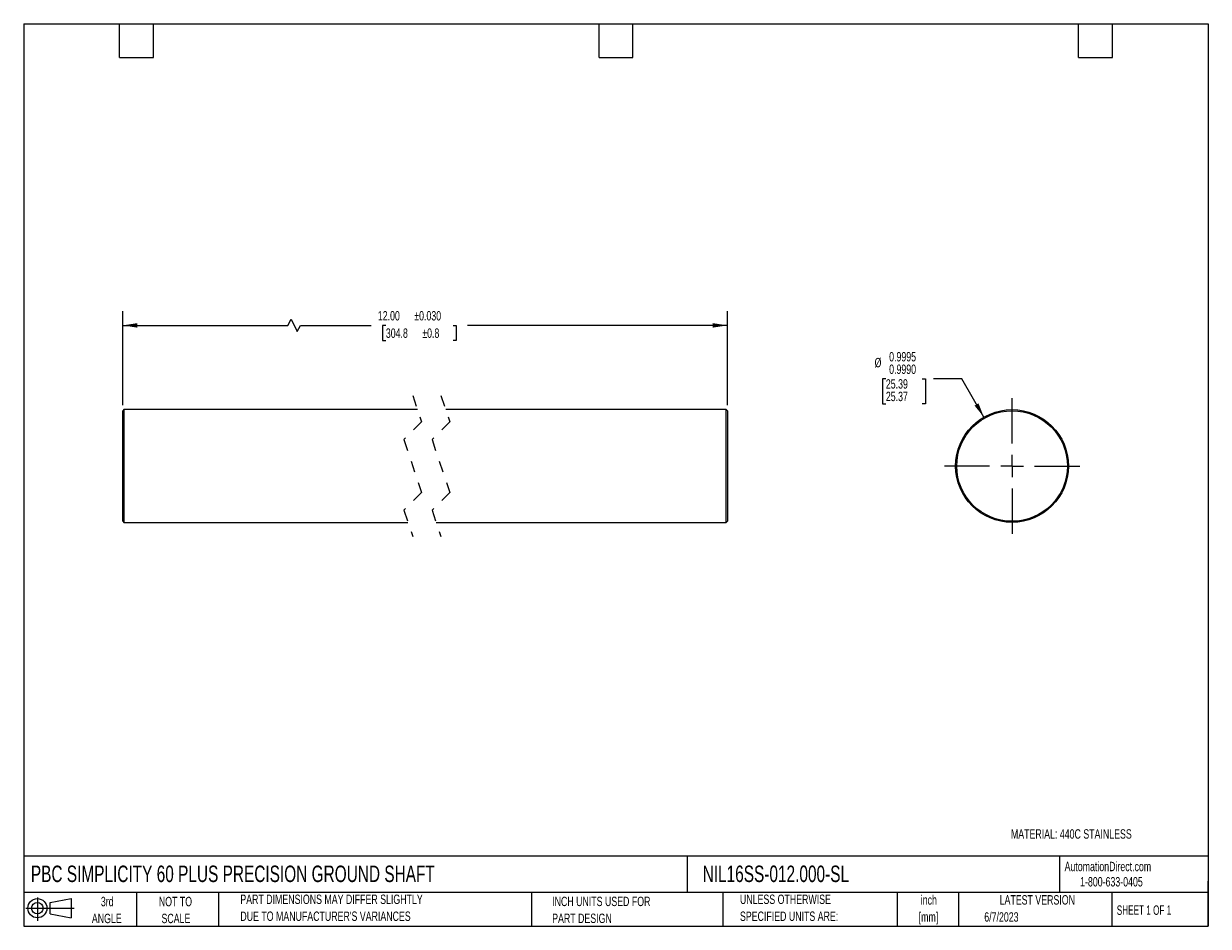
# Model space of a CAD drawing. Header units: inches. Extents: x 0.2 to 10.8, y 0.2 to 8.2.
import ezdxf

# ---------------------------------------------------------------- set-up
doc = ezdxf.new("R2010")
doc.units = ezdxf.units.IN
doc.header["$MEASUREMENT"] = 0
doc.linetypes.add('CENTERX2', pattern=[0.8, 0.5, -0.1, 0.1, -0.1])
doc.linetypes.add('HIDDEN', pattern=[0.075, 0.05, -0.025])
doc.layers.add('CENTER', color=40, linetype='CENTERX2')
doc.layers.add('SLD-DEFPOINTS', color=7, linetype='Continuous')
doc.layers.add('DIMENSIONS', color=140, linetype='Continuous', lineweight=25)
doc.layers.add('TEXT', color=140, linetype='Continuous', lineweight=25)
doc.styles.add('SLDTEXTSTYLE0', font='TXT', dxfattribs={"width": 0.7})
doc.styles.add('SLDTEXTSTYLE1', font='TXT', dxfattribs={"width": 0.65})
doc.dimstyles.new('SLDDIMSTYLE0', dxfattribs={"dimtxt": 0.084961, "dimasz": 0.13, "dimexe": 0, "dimexo": 0.0625, "dimgap": 0.02124, "dimtad": 0, "dimtih": 1, "dimtoh": 1, "dimrnd": 1e-09, "dimzin": 4, "dimdsep": 46, "dimtxsty": 'SLDTEXTSTYLE0', "dimsah": 1, "dimcen": 0.09, "dimadec": 0, "dimazin": 1, "dimtol": 1, "dimtp": 0.03, "dimtm": 0.03, "dimtfac": 1, "dimtdec": 3, "dimtofl": 0, "dimtmove": 0, "dimatfit": 3, "dimfxl": 0, "dimfrac": 2, "dimtolj": 1, "dimarcsym": 0})
doc.dimstyles.new('SLDDIMSTYLE1', dxfattribs={"dimtxt": 0.084961, "dimasz": 0.13, "dimexe": 0, "dimexo": 0.0625, "dimgap": 0.02124, "dimtad": 0, "dimtih": 1, "dimtoh": 1, "dimdec": 3, "dimrnd": 1e-09, "dimzin": 4, "dimdsep": 46, "dimtxsty": 'SLDTEXTSTYLE0', "dimsah": 1, "dimcen": 0, "dimadec": 0, "dimazin": 1, "dimlim": 1, "dimtp": -0.0005, "dimtm": 0.001, "dimtfac": 1, "dimtdec": 4, "dimtofl": 0, "dimtmove": 0, "dimatfit": 3, "dimfxl": 0, "dimfrac": 2, "dimtolj": 1, "dimtzin": 12, "dimarcsym": 0})

# ---------------------------------------------------------------- blocks, each defined once
blk = doc.blocks.new('Block11')
at = {"color": 7, "linetype": 'Continuous', "lineweight": 18}
for p, q in [((0, 0.113), (0.428, 0.113)), ((0.102, 0.209), (0.102, 0)), ((0.216, 0.164), (0.401, 0.198)), ((0.216, 0.063), (0.216, 0.164)), ((0.401, 0.198), (0.401, 0.029)), ((0.216, 0.063), (0.401, 0.029))]:
    blk.add_line(p, q, dxfattribs=at)
for radius in [0.0846, 0.0506]:
    blk.add_circle((0.102, 0.113), radius, dxfattribs=at)
blk = doc.blocks.new('Block12')
at = {"layer": 'SLD-DEFPOINTS'}
blk.add_blockref('Block11', (0, 0), dxfattribs=at)
blk = doc.blocks.new('SW_NOTE_0')
at = {"layer": 'TEXT', "color": 0, "char_height": 0.0833, "attachment_point": 2, "style": 'SLDTEXTSTYLE0'}
for s, insert in [('inch', (0.125, 0.107)), ('[mm]', (0.122, -0.043))]:
    blk.add_mtext(s, dxfattribs=dict(at, insert=insert))
blk = doc.blocks.new('SW_NOTE_0_1')
at = {"layer": 'TEXT', "color": 0, "char_height": 0.08333, "attachment_point": 1, "style": 'SLDTEXTSTYLE0'}
for s, insert in [('UNLESS OTHERWISE', (0, 0.107)), ('SPECIFIED UNITS ARE:', (0, -0.043))]:
    blk.add_mtext(s, dxfattribs=dict(at, insert=insert))
blk = doc.blocks.new('SW_NOTE_0_2')
at = {"layer": 'TEXT', "color": 0, "char_height": 0.08333, "attachment_point": 1, "style": 'SLDTEXTSTYLE0'}
for s, insert in [('PART DIMENSIONS MAY DIFFER SLIGHTLY', (0, 0.107)), ("DUE TO MANUFACTURER'S VARIANCES", (0, -0.043))]:
    blk.add_mtext(s, dxfattribs=dict(at, insert=insert))
blk = doc.blocks.new('SW_NOTE_0_3')
at = {"layer": 'TEXT', "color": 0, "char_height": 0.0833, "attachment_point": 2, "style": 'SLDTEXTSTYLE0'}
for s, insert in [('NOT TO', (0.207, 0.107)), ('SCALE', (0.211, -0.043))]:
    blk.add_mtext(s, dxfattribs=dict(at, insert=insert))
blk = doc.blocks.new('SW_NOTE_0_4')
at = {"layer": 'TEXT', "color": 0, "char_height": 0.0833, "attachment_point": 2, "style": 'SLDTEXTSTYLE0'}
for s, insert in [('3rd', (0.091, 0.107)), ('ANGLE', (0.087, -0.043))]:
    blk.add_mtext(s, dxfattribs=dict(at, insert=insert))
blk = doc.blocks.new('SW_NOTE_0_5')
at = {"layer": 'TEXT', "color": 0, "char_height": 0.08333, "attachment_point": 1, "style": 'SLDTEXTSTYLE0'}
for s, insert in [('INCH UNITS USED FOR', (0, 0.107)), ('PART DESIGN', (0, -0.043))]:
    blk.add_mtext(s, dxfattribs=dict(at, insert=insert))
blk = doc.blocks.new('_D')
at = {"layer": 'DIMENSIONS'}
for p, q in [((1.128, 4.87), (1.128, 5.701)), ((6.487, 4.87), (6.487, 5.701)), ((1.128, 5.576), (2.592, 5.576)), ((2.592, 5.576), (2.62, 5.632)), ((2.62, 5.632), (2.675, 5.521)), ((2.675, 5.521), (2.703, 5.576)), ((2.703, 5.576), (3.331, 5.576)), ((3.46, 5.576), (3.431, 5.576)), ((3.431, 5.576), (3.431, 5.441)), ((4.056, 5.576), (4.084, 5.576)), ((4.084, 5.576), (4.084, 5.441)), ((6.487, 5.576), (4.185, 5.576)), ((3.431, 5.441), (3.46, 5.441)), ((4.084, 5.441), (4.056, 5.441))]:
    blk.add_line(p, q, dxfattribs=at)
for points in [[(1.128, 5.576), (1.258, 5.556), (1.258, 5.596)], [(6.487, 5.576), (6.357, 5.596), (6.357, 5.556)]]:
    blk.add_solid(points, dxfattribs=at)
at = {"layer": 'DIMENSIONS', "char_height": 0.0833, "attachment_point": 1, "style": 'SLDTEXTSTYLE0'}
for s, insert in [('12.00', (3.389, 5.703)), ('±0.030', (3.712, 5.703)), ('304.8', (3.46, 5.549)), ('±0.8', (3.783, 5.549))]:
    blk.add_mtext(s, dxfattribs=dict(at, insert=insert))
blk = doc.blocks.new('_D_1')
at = {"layer": 'DIMENSIONS'}
for p, q in [((7.892, 5.102), (7.863, 5.102)), ((7.863, 5.102), (7.863, 4.88)), ((8.215, 5.102), (8.243, 5.102)), ((8.243, 5.102), (8.243, 4.88)), ((8.564, 5.102), (8.314, 5.102)), ((8.761, 4.763), (8.564, 5.102)), ((7.863, 4.88), (7.892, 4.88)), ((8.243, 4.88), (8.215, 4.88))]:
    blk.add_line(p, q, dxfattribs=at)
blk.add_solid([(8.761, 4.763), (8.713, 4.885), (8.678, 4.865)], dxfattribs=at)
at = {"layer": 'DIMENSIONS', "char_height": 0.0833, "attachment_point": 1, "style": 'SLDTEXTSTYLE0'}
for s, insert in [('%%c', (7.792, 5.288)), ('0.9995', (7.921, 5.34)), ('0.9990', (7.921, 5.229)), ('25.39', (7.892, 5.099)), ('25.37', (7.892, 4.988))]:
    blk.add_mtext(s, dxfattribs=dict(at, insert=insert))
blk = doc.blocks.new('SW_CENTERMARKSYMBOL_0')
at = {"layer": 'CENTER', "color": 0}
for p, q in [((0, 0.2), (0, 0.6)), ((-0.2, 0), (-0.6, 0)), ((0, 0), (-0.1, 0)), ((0, 0), (0, 0.1)), ((0, 0), (0, -0.1)), ((0, 0), (0.1, 0)), ((0.2, 0), (0.6, 0)), ((0, -0.2), (0, -0.6))]:
    blk.add_line(p, q, dxfattribs=at)

msp = doc.modelspace()

# ---------------------------------------------------------------- linework, layer by layer
at = {"color": 7, "linetype": 'HIDDEN', "lineweight": 18}
for p, q in [((3.6983, 4.9546), (3.777, 4.7208)), ((3.9483, 4.9546), (4.027, 4.7208)), ((3.777, 4.7208), (3.6196, 4.5633)), ((4.027, 4.7208), (3.8696, 4.5633)), ((3.6196, 4.5633), (3.777, 4.0958)), ((3.8696, 4.5633), (4.027, 4.0958)), ((3.777, 4.0958), (3.6196, 3.9383)), ((4.027, 4.0958), (3.8696, 3.9383)), ((3.6196, 3.9383), (3.6983, 3.7046)), ((3.8696, 3.9383), (3.9483, 3.7046))]:
    msp.add_line(p, q, dxfattribs=at)
for p, q in [((1.138, 4.8296), (1.128, 4.8196)), ((1.128, 3.8396), (1.128, 4.8196)), ((3.7404, 4.8296), (1.138, 4.8296)), ((1.138, 4.8296), (1.138, 3.8296)), ((6.4774, 4.8296), (3.9904, 4.8296)), ((6.4874, 4.8196), (6.4774, 4.8296)), ((6.4774, 3.8296), (6.4774, 4.8296)), ((6.4874, 4.8196), (6.4874, 3.8396)), ((1.128, 3.8396), (1.138, 3.8296)), ((1.138, 3.8296), (3.6562, 3.8296)), ((3.9062, 3.8296), (6.4774, 3.8296)), ((6.4774, 3.8296), (6.4874, 3.8396))]:
    msp.add_line(p, q)
for radius in [0.5, 0.49]:
    msp.add_circle((9.0106, 4.3296), radius)
at = {"layer": 'TEXT'}
for p, q in [((0.25, 8.25), (10.75, 8.25)), ((0.25, 8.25), (0.25, 0.25)), ((1.1, 7.95), (1.1, 8.25)), ((1.4, 7.95), (1.4, 8.25)), ((5.35, 7.95), (5.35, 8.25)), ((5.65, 7.95), (5.65, 8.25)), ((9.6, 7.95), (9.6, 8.25)), ((9.9, 7.95), (9.9, 8.25)), ((10.75, 8.25), (10.75, 0.25)), ((1.1, 7.95), (1.4, 7.95)), ((5.35, 7.95), (5.65, 7.95)), ((9.6, 7.95), (9.9, 7.95)), ((10.75, 0.8711), (0.25, 0.8711)), ((6.1322, 0.8711), (6.1322, 0.55)), ((9.4321, 0.8711), (9.4321, 0.55)), ((10.75, 0.25), (10.75, 0.65)), ((10.75, 0.55), (0.25, 0.55)), ((1.25, 0.55), (1.25, 0.25)), ((1.9768, 0.55), (1.9768, 0.25)), ((4.7499, 0.55), (4.7499, 0.25)), ((6.448, 0.55), (6.448, 0.25)), ((7.9931, 0.55), (7.9931, 0.25)), ((8.5359, 0.55), (8.5359, 0.25)), ((9.8956, 0.55), (9.8956, 0.25)), ((0.25, 0.25), (10.75, 0.25))]:
    msp.add_line(p, q, dxfattribs=at)

# ---------------------------------------------------------------- block references
at = {"layer": 'CENTER'}
msp.add_blockref('SW_CENTERMARKSYMBOL_0', (9.0106, 4.3296), dxfattribs=at)
at = {"layer": 'SLD-DEFPOINTS'}
msp.add_blockref('Block12', (0.2692, 0.2974), dxfattribs=at)
at = {"layer": 'TEXT'}
for name, p in [('SW_NOTE_0_2', (2.1701, 0.4241)), ('SW_NOTE_0_1', (6.5987, 0.4241)), ('SW_NOTE_0', (8.1476, 0.4183)), ('SW_NOTE_0_4', (0.8995, 0.4043)), ('SW_NOTE_0_3', (1.3881, 0.4043)), ('SW_NOTE_0_5', (4.9342, 0.4055))]:
    msp.add_blockref(name, p, dxfattribs=at)

# ---------------------------------------------------------------- texts
for s, insert, char_height, attachment_point, style in [('MATERIAL: 440C STAINLESS', (9.0006, 1.1101), 0.083333, 1, 'SLDTEXTSTYLE0'), ('PBC SIMPLICITY 60 PLUS PRECISION GROUND SHAFT', (0.3136, 0.7881), 0.145833, 1, 'SLDTEXTSTYLE0'), ('NIL16SS-012.000-SL', (6.268, 0.7881), 0.145833, 1, 'SLDTEXTSTYLE0'), ('AutomationDirect.com', (9.4762, 0.8219), 0.083333, 1, 'SLDTEXTSTYLE0'), ('1-800-633-0405', (9.6138, 0.6865), 0.083333, 1, 'SLDTEXTSTYLE0'), ('LATEST VERSION', (9.2343, 0.5261), 0.083333, 2, 'SLDTEXTSTYLE0'), ('SHEET 1 OF 1', (9.9386, 0.4351), 0.083333, 1, 'SLDTEXTSTYLE1'), ('6/7/2023', (8.7643, 0.3745), 0.08333, 1, 'SLDTEXTSTYLE0')]:
    msp.add_mtext(s, dxfattribs=dict(at, insert=insert, char_height=char_height, attachment_point=attachment_point, style=style))

# ---------------------------------------------------------------- dimensions: what is measured, and where the dimension line sits
at = {"layer": 'DIMENSIONS'}
dim = msp.add_linear_dim(base=(1.128, 5.5761), p1=(6.4874, 4.8196), p2=(1.128, 4.8196), text='12.00MAX', dimstyle='SLDDIMSTYLE0', dxfattribs=at)
dim.commit()
dim.dimension.update_dxf_attribs({"geometry": '_D', "text_midpoint": (3.7579, 5.5761), "dimtype": 160})
dim = msp.add_diameter_dim_2p(p1=(9.2606, 3.8966), p2=(8.7606, 4.7626), dimstyle='SLDDIMSTYLE1', dxfattribs=at)
dim.commit()
dim.dimension.update_dxf_attribs({"geometry": '_D_1', "text_midpoint": (8.0534, 5.1024), "dimtype": 163})

doc.saveas('drawing.dxf')
